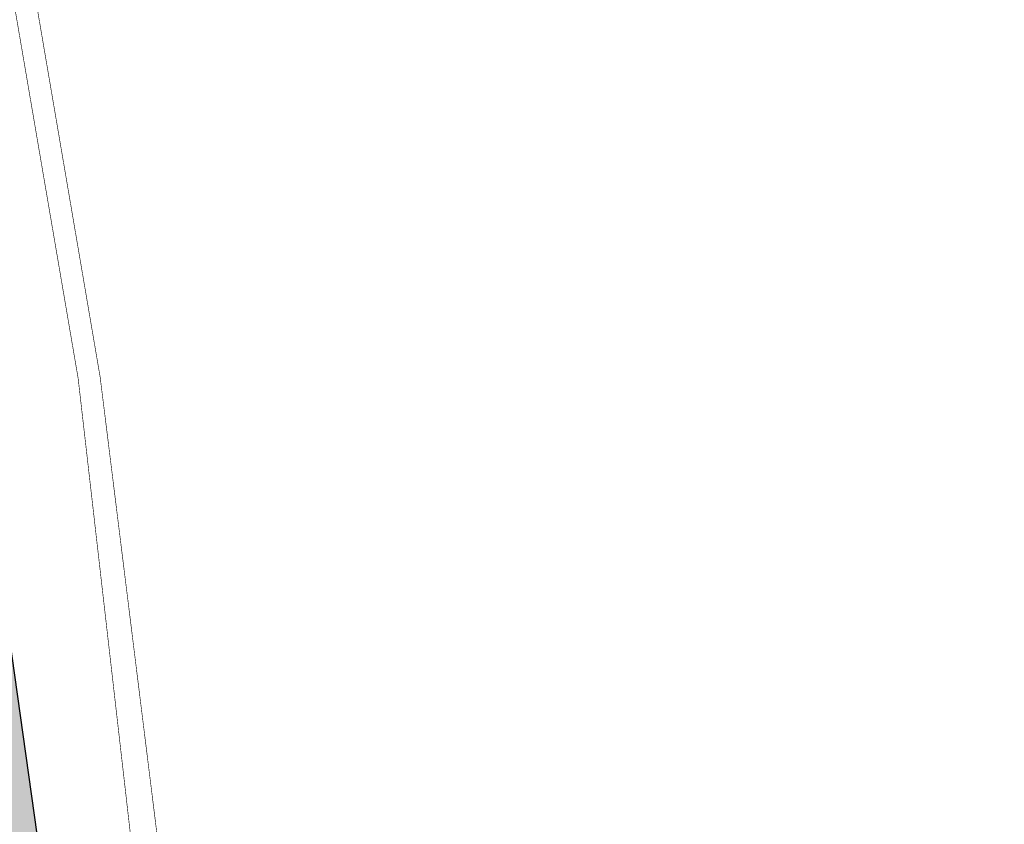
# Model space of a CAD drawing. Extents: x 98477 to 100410, y 398052 to 398969.
# Tile 8 of 256: x 98589 to 98622, y 398093 to 398120. Entities that reach past the tile are written whole.
import ezdxf

# ---------------------------------------------------------------- set-up
doc = ezdxf.new("R2010")
doc.units = 0
for name, color, linetype, lineweight in [('B-bestaande watergang', 150, 'Continuous', 9), ('N-KO-kantverharding', 2, 'Continuous', 25), ("N-VH-arcering 'MAT' grijs 251", 251, 'Continuous', 18)]:
    doc.layers.add(name, color=color, linetype=linetype, lineweight=lineweight)
doc.layers.add('X-AL-contourlijnen', color=30, linetype='Continuous', plot=False)

msp = doc.modelspace()

# ---------------------------------------------------------------- hatches: boundary and pattern name
at = {"layer": "N-VH-arcering 'MAT' grijs 251"}
h = msp.add_hatch(color=256, dxfattribs=at)
h.dxf.hatch_style = 1
edge = h.paths.add_edge_path()
edge.add_line((98801.70985258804, 398275.5025756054), (98759.07881222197, 398269.5111736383))
edge.add_arc((98758.55691309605, 398273.2246788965), 3.749999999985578, 188.0000000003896, 277.9999999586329, ccw=False)
edge.add_line((98754.84340783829, 398272.7027797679), (98754.7320693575, 398273.4949942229))
edge.add_arc((98759.43584268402, 398274.1560664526), 4.75000000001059, 98.00000000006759, 188.0000000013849, ccw=False)
edge.add_line((98758.77477045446, 398278.859839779), (98802.64364589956, 398285.0252081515))
edge.add_arc((98800.79960231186, 398298.1462600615), 13.24999999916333, 278.0000000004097, 315.3695932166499)
edge.add_arc((98814.32101528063, 398284.7981743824), 5.750000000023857, 97.99999999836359, 135.3695932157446, ccw=False)
edge.add_line((98813.52076995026, 398290.4922157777), (98817.94515990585, 398291.114023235))
edge.add_arc((98818.74540523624, 398285.4199818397), 5.750000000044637, 8.00000000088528, 97.99999999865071, ccw=False)
edge.add_line((98824.43944663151, 398286.2202271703), (98832.12180180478, 398231.5574297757))
edge.add_arc((98824.4472242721, 398230.4788382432), 7.74999999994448, -36.90337989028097, 8.000000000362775, ccw=False)
edge.add_line((98830.64450586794, 398225.8252159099), (98822.02531955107, 398214.3469478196))
edge.add_arc((98828.62242576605, 398209.3930917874), 8.249999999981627, 143.0966201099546, 188.000000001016)
edge.add_line((98820.45271419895, 398208.2449137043), (98820.95212056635, 398204.6914527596))
edge.add_line((98820.95212056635, 398204.6914527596), (98824.98814049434, 398175.9736787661))
edge.add_line((98824.98814049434, 398175.9736787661), (98826.34507822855, 398166.3185650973))
edge.add_arc((98829.56344945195, 398166.7708776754), 3.249999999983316, 187.9999999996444, 277.9999999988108)
edge.add_line((98830.01576203, 398163.552506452), (98845.49611657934, 398165.7281284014))
edge.add_line((98845.49611657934, 398165.7281284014), (98850.05134969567, 398166.3683246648))
edge.add_line((98850.05134969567, 398166.3683246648), (98871.26042709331, 398169.349066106))
edge.add_line((98871.26042709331, 398169.349066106), (98879.77673248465, 398170.5459547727))
edge.add_line((98879.77673248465, 398170.5459547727), (98895.91810200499, 398172.8144763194))
edge.add_line((98895.91810200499, 398172.8144763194), (98895.01347684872, 398179.2512187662))
edge.add_line((98895.01347684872, 398179.2512187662), (98835.84495974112, 398170.9356259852))
edge.add_arc((98835.18388751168, 398175.6393993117), 4.749999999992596, 188.0000000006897, 277.9999999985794, ccw=False)
edge.add_line((98830.48011418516, 398174.9783270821), (98825.97718274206, 398207.0183491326))
edge.add_arc((98833.65176027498, 398208.096940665), 7.750000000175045, 143.0966201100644, 188.0000000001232, ccw=False)
edge.add_line((98827.4544786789, 398212.7505629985), (98836.07366499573, 398224.2288310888))
edge.add_arc((98829.47655878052, 398229.1826871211), 8.250000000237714, 323.096620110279, 367.9999999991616)
edge.add_line((98837.64627034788, 398230.3308652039), (98837.34238794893, 398232.4931008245))
edge.add_line((98837.34238794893, 398232.4931008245), (98837.34238780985, 398232.493100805))
edge.add_line((98837.34238780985, 398232.493100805), (98829.68786739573, 398286.9578446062))
edge.add_arc((98835.38190879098, 398287.7580899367), 5.749999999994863, 97.99999999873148, 188.0000000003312, ccw=False)
edge.add_line((98834.58166346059, 398293.452131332), (98882.50500414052, 398300.1873176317))
edge.add_arc((98883.61838894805, 398292.2651730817), 8.000000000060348, 11.632034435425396, 97.9999999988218, ccw=False)
edge.add_line((98891.45409032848, 398293.8781776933), (98890.9995, 398296.0865))
edge.add_line((98890.9995, 398296.0865), (98889.023, 398305.688))
edge.add_line((98889.023, 398305.688), (98888.557, 398307.974))
edge.add_line((98888.557, 398307.974), (98887.38477368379, 398314.7597044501))
edge.add_arc((98879.50153614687, 398313.3978799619), 8.00000000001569, -82.00000000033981, 9.801079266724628, ccw=False)
edge.add_line((98880.6149209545, 398305.475735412), (98872.94460748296, 398304.3977431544))
edge.add_arc((98872.42270835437, 398308.1112484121), 3.749999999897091, 189.4265010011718, 278.00000000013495, ccw=False)
edge.add_arc((92946.7354543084, 397324.3039467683), 6003.049999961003, 9.42650100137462, 10.61166010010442)
edge.add_line((98847.1206531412, 398429.7738954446), (98842.31285519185, 398429.0982035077))
edge.add_arc((92946.7354539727, 397324.3039467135), 5998.200000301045, 9.428546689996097, 10.613773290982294, ccw=False)
edge.add_arc((98860.08948650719, 398306.4687901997), 3.840166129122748, -81.43407539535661, 6.657381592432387, ccw=False)
edge.add_line((98860.66146879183, 398302.6714605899), (98847.18483033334, 398300.7774425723))
edge.add_line((98847.18483033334, 398300.7774425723), (98842.62959721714, 398300.1372463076))
edge.add_line((98842.62959721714, 398300.1372463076), (98820.15051205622, 398296.9780169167))
edge.add_arc((98819.35026672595, 398302.672058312), 5.749999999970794, 187.9999999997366, 277.99999999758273, ccw=False)
edge.add_line((98813.65622533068, 398301.8718129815), (98812.30624625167, 398311.4774132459))
edge.add_line((98812.30624625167, 398311.4774132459), (98811.1093575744, 398319.9937186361))
edge.add_line((98811.1093575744, 398319.9937186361), (98809.24443803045, 398333.2633107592))
edge.add_line((98809.24443803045, 398333.2633107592), (98808.67382831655, 398337.3234098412))
edge.add_line((98808.67382831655, 398337.3234098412), (98807.71353391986, 398344.1562595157))
edge.add_line((98807.71353391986, 398344.1562595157), (98807.70657526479, 398344.2057729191))
edge.add_line((98807.70657526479, 398344.2057729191), (98811.66764753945, 398344.7624653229))
edge.add_line((98811.66764753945, 398344.7624653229), (98829.49247277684, 398347.2675811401))
edge.add_line((98829.49247277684, 398347.2675811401), (98831.96814294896, 398347.6155138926))
edge.add_line((98831.96814294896, 398347.6155138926), (98831.06351779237, 398354.0522563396))
edge.add_line((98831.06351779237, 398354.0522563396), (98828.58784762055, 398353.704323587))
edge.add_line((98828.58784762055, 398353.704323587), (98810.76302238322, 398351.1992077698))
edge.add_line((98810.76302238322, 398351.1992077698), (98806.80195010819, 398350.6425153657))
edge.add_line((98806.80195010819, 398350.6425153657), (98806.79499145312, 398350.6920287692))
edge.add_line((98806.79499145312, 398350.6920287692), (98805.14616655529, 398362.4240275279))
edge.add_line((98805.14616655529, 398362.4240275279), (98805.04836903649, 398363.119893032))
edge.add_line((98805.04836903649, 398363.119893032), (98803.99065346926, 398370.6459303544))
edge.add_line((98803.99065346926, 398370.6459303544), (98802.48758397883, 398381.3408254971))
edge.add_line((98802.48758397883, 398381.3408254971), (98801.4298684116, 398388.8668628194))
edge.add_line((98801.4298684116, 398388.8668628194), (98799.92679892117, 398399.561757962))
edge.add_line((98799.92679892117, 398399.561757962), (98798.86908335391, 398407.0877952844))
edge.add_line((98798.86908335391, 398407.0877952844), (98797.36601386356, 398417.7826904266))
edge.add_line((98797.36601386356, 398417.7826904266), (98796.79540414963, 398421.8427895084))
edge.add_line((98796.79540414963, 398421.8427895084), (98795.88382033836, 398428.3290453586))
edge.add_line((98795.88382033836, 398428.3290453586), (98795.87686168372, 398428.3785587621))
edge.add_line((98795.87686168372, 398428.3785587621), (98799.83793395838, 398428.9352511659))
edge.add_line((98799.83793395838, 398428.9352511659), (98817.66275919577, 398431.4403669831))
edge.add_line((98817.66275919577, 398431.4403669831), (98820.13842936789, 398431.7882997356))
edge.add_line((98820.13842936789, 398431.7882997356), (98819.2338042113, 398438.2250421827))
edge.add_line((98819.2338042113, 398438.2250421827), (98816.75813403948, 398437.87710943))
edge.add_line((98816.75813403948, 398437.87710943), (98798.93330880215, 398435.3719936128))
edge.add_line((98798.93330880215, 398435.3719936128), (98794.9722365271, 398434.8153012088))
edge.add_line((98794.9722365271, 398434.8153012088), (98794.96527787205, 398434.8648146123))
edge.add_line((98794.96527787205, 398434.8648146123), (98793.37870452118, 398446.1538705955))
edge.add_line((98793.37870452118, 398446.1538705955), (98792.73850825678, 398450.7091037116))
edge.add_line((98792.73850825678, 398450.7091037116), (98789.33816684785, 398474.9037900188))
edge.add_line((98789.33816684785, 398474.9037900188), (98783.89169246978, 398474.1383379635))
edge.add_line((98783.89169246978, 398474.1383379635), (98786.76317609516, 398453.7066703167))
edge.add_arc((98782.05940276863, 398453.0455980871), 4.750000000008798, -82.0000000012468, 7.999999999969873, ccw=False)
edge.add_line((98782.72047499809, 398448.3418247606), (98773.11487473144, 398446.9918456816))
edge.add_line((98773.11487473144, 398446.9918456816), (98764.5985693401, 398445.7949570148))
edge.add_line((98764.5985693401, 398445.7949570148), (98743.40683266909, 398442.8166526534))
edge.add_line((98743.40683266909, 398442.8166526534), (98734.89052727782, 398441.6197639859))
edge.add_line((98734.89052727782, 398441.6197639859), (98611.80020633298, 398424.3205475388))
edge.add_line((98611.80020633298, 398424.3205475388), (98607.65702311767, 398453.8008279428))
edge.add_arc((98611.6373665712, 398454.1216500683), 3.993251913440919, 101.39182936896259, 184.6081706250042, ccw=False)
edge.add_line((98610.84862924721, 398458.0362323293), (98611.83889731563, 398458.1754054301))
edge.add_line((98611.83889731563, 398458.1754054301), (98639.5664032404, 398462.0722522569))
edge.add_line((98639.5664032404, 398462.0722522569), (98641.54693937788, 398462.3505984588))
edge.add_line((98641.54693937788, 398462.3505984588), (98659.37176461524, 398464.8557142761))
edge.add_line((98659.37176461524, 398464.8557142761), (98661.84743478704, 398465.2036470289))
edge.add_line((98661.84743478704, 398465.2036470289), (98660.94280963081, 398471.6403894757))
edge.add_line((98660.94280963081, 398471.6403894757), (98649.90132066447, 398470.0886093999))
edge.add_line((98649.90132066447, 398470.0886093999), (98624.64948491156, 398466.5396953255))
edge.add_line((98624.64948491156, 398466.5396953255), (98622.66894877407, 398466.2613491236))
edge.add_line((98622.66894877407, 398466.2613491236), (98604.84412353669, 398463.7562333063))
edge.add_line((98604.84412353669, 398463.7562333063), (98602.86358739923, 398463.4778871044))
edge.add_line((98602.86358739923, 398463.4778871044), (98594.9414428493, 398462.3645022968))
edge.add_line((98594.9414428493, 398462.3645022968), (98576.27488975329, 398459.7410893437))
edge.add_line((98576.27488975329, 398459.7410893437), (98577.17951490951, 398453.3043468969))
edge.add_line((98577.17951490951, 398453.3043468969), (98578.1697829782, 398453.4435199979))
edge.add_line((98578.1697829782, 398453.4435199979), (98598.47059208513, 398456.2943364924))
edge.add_arc((98598.79151287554, 398452.3139562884), 3.993296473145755, 11.424909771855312, 94.60953932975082, ccw=False)
edge.add_line((98602.70568277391, 398453.1049624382), (98606.84886598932, 398423.6246820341))
edge.add_line((98606.84886598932, 398423.6246820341), (98548.81915716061, 398415.4691383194))
edge.add_arc((98548.15808493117, 398420.172911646), 4.750000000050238, 188.0000000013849, 277.99999999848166, ccw=False)
edge.add_line((98543.45431160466, 398419.5118394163), (98539.76818545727, 398445.7399897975))
edge.add_line((98539.76818545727, 398445.7399897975), (98538.97597100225, 398445.6286513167))
edge.add_line((98538.97597100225, 398445.6286513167), (98538.73241807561, 398447.361620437))
edge.add_line((98538.73241807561, 398447.361620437), (98534.77134580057, 398446.8049280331))
edge.add_line((98534.77134580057, 398446.8049280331), (98536.52992450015, 398434.2919904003))
edge.add_line((98536.52992450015, 398434.2919904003), (98537.17012076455, 398429.7367572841))
edge.add_line((98537.17012076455, 398429.7367572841), (98538.39484405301, 398421.0223982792))
edge.add_line((98538.39484405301, 398421.0223982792), (98539.03504031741, 398416.467165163))
edge.add_line((98539.03504031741, 398416.467165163), (98541.02521566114, 398402.30633178))
edge.add_line((98541.02521566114, 398402.30633178), (98541.66541192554, 398397.7510986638))
edge.add_line((98541.66541192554, 398397.7510986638), (98543.65558726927, 398383.5902652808))
edge.add_line((98543.65558726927, 398383.5902652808), (98544.29578353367, 398379.0350321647))
edge.add_line((98544.29578353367, 398379.0350321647), (98545.60401068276, 398369.7265123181))
edge.add_arc((98543.87104156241, 398369.4829593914), 1.750000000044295, -82.00000000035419, 7.99999999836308, ccw=False)
edge.add_line((98544.11459448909, 398367.7499902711), (98522.47723718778, 398364.7090580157))
edge.add_line((98522.47723718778, 398364.7090580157), (98523.21485462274, 398359.4606372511))
edge.add_line((98523.21485462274, 398359.4606372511), (98545.05026553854, 398362.5294041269))
edge.add_line((98545.05026553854, 398362.5294041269), (98549.60549865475, 398363.1696003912))
edge.add_line((98549.60549865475, 398363.1696003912), (98564.16243926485, 398365.2154449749))
edge.add_arc((98564.82351149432, 398360.5116716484), 4.749999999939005, 8.000000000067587, 97.99999999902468, ccw=False)
edge.add_line((98569.5272848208, 398361.172743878), (98576.49985717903, 398311.5603136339))
edge.add_arc((98571.7960838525, 398310.8992414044), 4.749999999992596, -82.0000000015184, 7.999999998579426, ccw=False)
edge.add_line((98572.45715608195, 398306.1954680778), (98563.84182388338, 398304.9846620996))
edge.add_line((98563.84182388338, 398304.9846620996), (98559.28659076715, 398304.3444658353))
edge.add_line((98559.28659076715, 398304.3444658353), (98541.0161448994, 398301.7767221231))
edge.add_line((98541.0161448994, 398301.7767221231), (98541.7537623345, 398296.5283013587))
edge.add_line((98541.7537623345, 398296.5283013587), (98553.88454617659, 398298.2331718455))
edge.add_arc((98554.12809910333, 398296.5002027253), 1.749999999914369, 7.999999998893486, 98.0000000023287, ccw=False)
edge.add_line((98555.86106822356, 398296.7437556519), (98557.35022040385, 398286.1478873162))
edge.add_line((98557.35022040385, 398286.1478873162), (98557.99041666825, 398281.5926542))
edge.add_line((98557.99041666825, 398281.5926542), (98560.13368242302, 398266.3425259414))
edge.add_line((98560.13368242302, 398266.3425259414), (98560.77387868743, 398261.7872928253))
edge.add_line((98560.77387868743, 398261.7872928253), (98562.9171444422, 398246.5371645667))
edge.add_line((98562.9171444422, 398246.5371645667), (98563.5573407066, 398241.9819314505))
edge.add_line((98563.5573407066, 398241.9819314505), (98565.70060646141, 398226.7318031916))
edge.add_line((98565.70060646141, 398226.7318031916), (98566.34080272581, 398222.1765700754))
edge.add_line((98566.34080272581, 398222.1765700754), (98567.56552601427, 398213.4622110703))
edge.add_line((98567.56552601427, 398213.4622110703), (98568.20572227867, 398208.9069779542))
edge.add_line((98568.20572227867, 398208.9069779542), (98576.53105717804, 398149.6691420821))
edge.add_line((98576.53105717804, 398149.6691420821), (98576.55610833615, 398149.4908938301))
edge.add_line((98576.55610833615, 398149.4908938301), (98535.4599834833, 398143.7152101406))
edge.add_line((98535.4599834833, 398143.7152101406), (98536.3465161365, 398137.4072025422))
edge.add_line((98536.3465161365, 398137.4072025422), (98537.33678420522, 398137.5463756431))
edge.add_line((98537.33678420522, 398137.5463756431), (98577.44264098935, 398143.1828862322))
edge.add_line((98577.44264098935, 398143.1828862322), (98578.76478544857, 398133.7753395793))
edge.add_line((98578.76478544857, 398133.7753395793), (98538.65892866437, 398128.1388289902))
edge.add_line((98538.65892866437, 398128.1388289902), (98537.66866059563, 398127.9996558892))
edge.add_line((98537.66866059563, 398127.9996558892), (98538.57328575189, 398121.5629134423))
edge.add_line((98538.57328575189, 398121.5629134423), (98579.66941060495, 398127.3385971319))
edge.add_line((98579.66941060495, 398127.3385971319), (98579.67636925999, 398127.2890837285))
edge.add_line((98579.67636925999, 398127.2890837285), (98580.7660946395, 398119.5352847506))
edge.add_line((98580.7660946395, 398119.5352847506), (98582.57534495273, 398106.6617998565))
edge.add_line((98582.57534495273, 398106.6617998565), (98583.06245080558, 398103.1958616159))
edge.add_line((98583.06245080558, 398103.1958616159), (98584.87170111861, 398090.3223767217))
edge.add_line((98584.87170111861, 398090.3223767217), (98585.35880697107, 398086.8564384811))
edge.add_line((98585.35880697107, 398086.8564384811), (98587.16805728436, 398073.9829535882))
edge.add_line((98587.16805728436, 398073.9829535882), (98588.14928671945, 398067.0011433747))
edge.add_arc((98585.92118356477, 398066.6880038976), 2.249999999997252, -71.05267843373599, 7.999999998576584, ccw=False)
edge.add_line((98586.6517556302, 398064.5599145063), (98587.08769329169, 398064.7095716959))
edge.add_line((98587.08769329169, 398064.7095716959), (98595.76511800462, 398067.6885274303))
edge.add_line((98595.76511800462, 398067.6885274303), (98596.09256923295, 398067.8009412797))
edge.add_arc((98595.36199716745, 398069.9290306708), 2.249999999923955, 187.9999999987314, 288.947321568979, ccw=False)
edge.add_line((98593.13389401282, 398069.6158911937), (98582.46560133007, 398145.5247379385))
edge.add_arc((98587.16937465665, 398146.1858101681), 4.750000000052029, 98.00000000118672, 187.9999999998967, ccw=False)
edge.add_line((98586.50830242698, 398150.8895834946), (98609.06670264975, 398154.0599598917))
edge.add_line((98609.06670264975, 398154.0599598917), (98621.30783352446, 398156.2004915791))
edge.add_line((98621.30783352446, 398156.2004915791), (98618.71337939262, 398174.6609919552))
edge.add_line((98618.71337939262, 398174.6609919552), (98600.88855415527, 398172.155876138))
edge.add_line((98600.88855415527, 398172.155876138), (98602.70587460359, 398159.2249692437))
edge.add_line((98602.70587460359, 398159.2249692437), (98585.67326382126, 398156.8311919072))
edge.add_arc((98585.08617653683, 398161.633146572), 4.837710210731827, 189.0296070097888, 276.97039299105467, ccw=False)
edge.add_line((98580.30841826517, 398160.8738930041), (98573.6350680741, 398208.3572469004))
edge.add_line((98573.6350680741, 398208.3572469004), (98572.71652560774, 398214.8930161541))
edge.add_line((98572.71652560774, 398214.8930161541), (98570.01656744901, 398234.1042166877))
edge.add_line((98570.01656744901, 398234.1042166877), (98569.09802498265, 398240.6399859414))
edge.add_line((98569.09802498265, 398240.6399859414), (98568.63179509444, 398243.9573839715))
edge.add_line((98568.63179509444, 398243.9573839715), (98568.16556520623, 398247.2747820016))
edge.add_arc((98572.86933853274, 398247.9358542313), 4.74999999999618, 98.00000000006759, 188.0000000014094, ccw=False)
edge.add_line((98572.20826630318, 398252.6396275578), (98597.85620928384, 398256.2442108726))
edge.add_line((98597.85620928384, 398256.2442108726), (98604.39197853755, 398257.1627533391))
edge.add_line((98604.39197853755, 398257.1627533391), (98619.64210679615, 398259.3060190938))
edge.add_line((98619.64210679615, 398259.3060190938), (98626.17787604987, 398260.2245615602))
edge.add_line((98626.17787604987, 398260.2245615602), (98639.44746817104, 398262.089481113))
edge.add_line((98639.44746817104, 398262.089481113), (98639.4969815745, 398262.096439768))
edge.add_line((98639.4969815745, 398262.096439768), (98640.05367397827, 398258.1353674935))
edge.add_line((98640.05367397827, 398258.1353674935), (98641.8629242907, 398245.2618825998))
edge.add_line((98641.8629242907, 398245.2618825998), (98642.14127049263, 398243.2813464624))
edge.add_line((98642.14127049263, 398243.2813464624), (98643.25465530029, 398235.3592019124))
edge.add_line((98643.25465530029, 398235.3592019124), (98644.5767997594, 398225.9516552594))
edge.add_line((98644.5767997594, 398225.9516552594), (98646.03811731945, 398215.5538405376))
edge.add_line((98646.03811731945, 398215.5538405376), (98646.38605007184, 398213.0781703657))
edge.add_line((98646.38605007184, 398213.0781703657), (98652.82279251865, 398213.9827955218))
edge.add_line((98652.82279251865, 398213.9827955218), (98652.47485976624, 398216.4584656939))
edge.add_line((98652.47485976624, 398216.4584656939), (98651.70940771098, 398221.904940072))
edge.add_line((98651.70940771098, 398221.904940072), (98651.43106150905, 398223.8854762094))
edge.add_line((98651.43106150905, 398223.8854762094), (98649.62181119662, 398236.758961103))
edge.add_line((98649.62181119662, 398236.758961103), (98649.34346499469, 398238.7394972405))
edge.add_line((98649.34346499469, 398238.7394972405), (98646.49041642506, 398259.0399926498))
edge.add_line((98646.49041642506, 398259.0399926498), (98645.93372402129, 398263.0010649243))
edge.add_line((98645.93372402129, 398263.0010649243), (98645.98323742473, 398263.0080235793))
edge.add_line((98645.98323742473, 398263.0080235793), (98654.39783815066, 398264.1906185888))
edge.add_line((98654.39783815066, 398264.1906185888), (98722.62535253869, 398273.7793704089))
edge.add_line((98722.62535253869, 398273.7793704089), (98731.14165792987, 398274.9762590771))
edge.add_line((98731.14165792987, 398274.9762590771), (98743.97026282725, 398276.7792019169))
edge.add_arc((98744.55735011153, 398271.9772472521), 4.837710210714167, 9.02960700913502, 96.9703929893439, ccw=False)
edge.add_line((98749.33510838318, 398272.73650082), (98750.7268393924, 398262.8338201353))
edge.add_line((98750.7268393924, 398262.8338201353), (98752.41029510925, 398263.0704144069))
edge.add_line((98752.41029510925, 398263.0704144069), (98756.96552822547, 398263.7106106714))
edge.add_line((98756.96552822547, 398263.7106106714), (98772.21565648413, 398265.8538764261))
edge.add_line((98772.21565648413, 398265.8538764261), (98776.77088960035, 398266.4940726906))
edge.add_line((98776.77088960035, 398266.4940726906), (98795.98209013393, 398269.1940308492))
edge.add_line((98795.98209013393, 398269.1940308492), (98800.53732325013, 398269.8342271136))
edge.add_line((98800.53732325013, 398269.8342271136), (98802.46834598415, 398270.1056146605))
edge.add_line((98802.46834598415, 398270.1056146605), (98801.70985258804, 398275.5025756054))
edge = h.paths.add_edge_path(flags=16)
edge.add_line((98744.0622075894, 398333.4636472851), (98751.98435213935, 398334.5770320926))
edge.add_line((98751.98435213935, 398334.5770320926), (98753.96600319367, 398334.8555349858))
edge.add_line((98753.96600319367, 398334.8555349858), (98764.36270300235, 398336.316695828))
edge.add_line((98764.36270300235, 398336.316695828), (98764.36270299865, 398336.3166958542))
edge.add_line((98764.36270299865, 398336.3166958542), (98766.34323913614, 398336.5950420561))
edge.add_line((98766.34323913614, 398336.5950420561), (98774.26538368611, 398337.7084268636))
edge.add_line((98774.26538368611, 398337.7084268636), (98774.24729118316, 398337.8371617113))
edge.add_line((98774.24729118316, 398337.8371617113), (98802.48973650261, 398341.8063785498))
edge.add_line((98802.48973650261, 398341.8063785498), (98803.0185942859, 398338.0433598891))
edge.add_line((98803.0185942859, 398338.0433598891), (98808.47417984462, 398299.2248515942))
edge.add_arc((98800.79960231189, 398298.1462600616), 7.750000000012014, -82.00000000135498, 8.000000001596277, ccw=False)
edge.add_line((98801.87819384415, 398290.4716825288), (98771.96746476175, 398286.2680036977))
edge.add_line((98771.96746476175, 398286.2680036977), (98767.41223164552, 398285.6278074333))
edge.add_line((98767.41223164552, 398285.6278074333), (98755.13290759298, 398283.9020609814))
edge.add_line((98755.13290759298, 398283.9020609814), (98746.61660220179, 398282.7051723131))
edge.add_line((98746.61660220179, 398282.7051723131), (98730.37620587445, 398280.4227334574))
edge.add_line((98730.37620587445, 398280.4227334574), (98721.85990048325, 398279.2258447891))
edge.add_line((98721.85990048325, 398279.2258447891), (98654.3282516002, 398269.7348904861))
edge.add_arc((98653.66717937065, 398274.4386638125), 4.749999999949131, 187.9999999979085, 277.9999999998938, ccw=False)
edge.add_line((98648.96340604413, 398273.7775915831), (98644.1340994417, 398308.1398935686))
edge.add_line((98644.1340994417, 398308.1398935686), (98642.93721077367, 398316.6561989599))
edge.add_line((98642.93721077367, 398316.6561989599), (98640.29988051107, 398335.4217788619))
edge.add_line((98640.29988051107, 398335.4217788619), (98638.12129075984, 398335.1155980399))
edge.add_line((98638.12129075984, 398335.1155980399), (98637.23004949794, 398334.990342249))
edge.add_line((98637.23004949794, 398334.990342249), (98635.05145974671, 398334.6841614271))
edge.add_line((98635.05145974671, 398334.6841614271), (98635.74036659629, 398329.7823344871))
edge.add_line((98635.74036659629, 398329.7823344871), (98636.93725526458, 398321.266029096))
edge.add_line((98636.93725526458, 398321.266029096), (98638.384655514, 398310.967241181))
edge.add_line((98638.384655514, 398310.967241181), (98639.02485177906, 398306.4120080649))
edge.add_line((98639.02485177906, 398306.4120080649), (98641.16811753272, 398291.1618798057))
edge.add_line((98641.16811753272, 398291.1618798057), (98642.36500620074, 398282.6455744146))
edge.add_line((98642.36500620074, 398282.6455744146), (98643.71498527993, 398273.0399741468))
edge.add_arc((98639.01121195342, 398272.3789019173), 4.749999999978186, -82.00000000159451, 7.999999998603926, ccw=False)
edge.add_line((98639.67228418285, 398267.6751285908), (98619.32227537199, 398264.8151213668))
edge.add_line((98619.32227537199, 398264.8151213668), (98614.27190822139, 398264.1053385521))
edge.add_line((98614.27190822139, 398264.1053385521), (98593.92189940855, 398261.2453313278))
edge.add_arc((98593.26082717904, 398265.9491046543), 4.750000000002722, 188.0000000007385, 277.9999999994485, ccw=False)
edge.add_line((98588.55705385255, 398265.2880324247), (98581.77932383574, 398313.5140873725))
edge.add_line((98581.77932383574, 398313.5140873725), (98580.58243516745, 398322.0303927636))
edge.add_line((98580.58243516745, 398322.0303927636), (98575.23122943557, 398360.1062000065))
edge.add_line((98575.23122943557, 398360.1062000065), (98574.59103317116, 398364.6614331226))
edge.add_line((98574.59103317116, 398364.6614331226), (98572.66348572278, 398378.3766458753))
edge.add_line((98572.66348572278, 398378.3766458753), (98571.18825085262, 398388.8734874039))
edge.add_line((98571.18825085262, 398388.8734874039), (98568.51612731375, 398407.8866343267))
edge.add_arc((98573.21990064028, 398408.5477065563), 4.750000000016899, 97.9999999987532, 188.0000000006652, ccw=False)
edge.add_line((98572.55882841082, 398413.2514798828), (98607.11918401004, 398418.1086211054))
edge.add_line((98607.11918401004, 398418.1086211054), (98607.61431804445, 398418.1782076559))
edge.add_line((98607.61431804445, 398418.1782076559), (98611.58353488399, 398389.9357623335))
edge.add_line((98611.58353488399, 398389.9357623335), (98611.454800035, 398389.9176698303))
edge.add_line((98611.454800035, 398389.9176698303), (98613.2640503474, 398377.0441849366))
edge.add_line((98613.2640503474, 398377.0441849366), (98613.33363689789, 398376.5490509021))
edge.add_line((98613.33363689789, 398376.5490509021), (98626.20712179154, 398378.3583012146))
edge.add_line((98626.20712179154, 398378.3583012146), (98628.18765792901, 398378.6366474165))
edge.add_line((98628.18765792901, 398378.6366474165), (98636.10980247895, 398379.7500322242))
edge.add_line((98636.10980247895, 398379.7500322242), (98648.36932117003, 398381.4729952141))
edge.add_line((98648.36932117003, 398381.4729952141), (98647.4646960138, 398387.9097376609))
edge.add_line((98647.4646960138, 398387.9097376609), (98634.59121112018, 398386.1004873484))
edge.add_line((98634.59121112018, 398386.1004873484), (98632.49184281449, 398385.8054403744))
edge.add_line((98632.49184281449, 398385.8054403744), (98619.73719008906, 398384.0128908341))
edge.add_line((98619.73719008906, 398384.0128908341), (98617.50908693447, 398383.6997513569))
edge.add_line((98617.50908693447, 398383.6997513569), (98612.56565838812, 398418.8740731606))
edge.add_line((98612.56565838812, 398418.8740731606), (98613.06079242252, 398418.943659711))
edge.add_line((98613.06079242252, 398418.943659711), (98667.57504960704, 398426.6051389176))
edge.add_line((98667.57504960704, 398426.6051389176), (98722.08930679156, 398434.2666181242))
edge.add_line((98722.08930679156, 398434.2666181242), (98726.14940587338, 398434.8372278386))
edge.add_line((98726.14940587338, 398434.8372278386), (98759.42241298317, 398439.51344403))
edge.add_line((98759.42241298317, 398439.51344403), (98763.48251206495, 398440.084053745))
edge.add_line((98763.48251206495, 398440.084053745), (98783.48592705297, 398442.8953503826))
edge.add_arc((98784.14699928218, 398438.191577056), 4.750000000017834, 8.000000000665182, 97.99999999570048, ccw=False)
edge.add_line((98788.85077260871, 398438.8526492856), (98795.6145853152, 398390.7256211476))
edge.add_arc((98790.91081198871, 398390.064548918), 4.749999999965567, -82.00000000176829, 8.000000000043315, ccw=False)
edge.add_line((98791.57188421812, 398385.3607755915), (98787.36324492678, 398384.7692899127))
edge.add_line((98787.36324492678, 398384.7692899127), (98774.48976003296, 398382.9600396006))
edge.add_line((98774.48976003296, 398382.9600396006), (98766.12199485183, 398381.7840268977))
edge.add_line((98766.12199485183, 398381.7840268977), (98766.07248144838, 398381.7770682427))
edge.add_line((98766.07248144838, 398381.7770682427), (98764.94517930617, 398389.7982395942))
edge.add_line((98764.94517930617, 398389.7982395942), (98762.09213076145, 398410.0987350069))
edge.add_line((98762.09213076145, 398410.0987350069), (98761.95295766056, 398411.0890030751))
edge.add_line((98761.95295766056, 398411.0890030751), (98755.5162152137, 398410.1843779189))
edge.add_line((98755.5162152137, 398410.1843779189), (98755.65538831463, 398409.1941098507))
edge.add_line((98755.65538831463, 398409.1941098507), (98758.50843688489, 398388.893614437))
edge.add_line((98758.50843688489, 398388.893614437), (98759.63573900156, 398380.8724430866))
edge.add_line((98759.63573900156, 398380.8724430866), (98759.5862255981, 398380.8654844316))
edge.add_line((98759.5862255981, 398380.8654844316), (98748.79230364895, 398379.3484976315))
edge.add_line((98748.79230364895, 398379.3484976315), (98744.23707053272, 398378.7083013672))
edge.add_line((98744.23707053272, 398378.7083013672), (98741.31577972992, 398378.2977407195))
edge.add_line((98741.31577972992, 398378.2977407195), (98735.86930535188, 398377.532288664))
edge.add_line((98735.86930535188, 398377.532288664), (98732.94801454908, 398377.1217280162))
edge.add_line((98732.94801454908, 398377.1217280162), (98728.39278143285, 398376.4815317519))
edge.add_line((98728.39278143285, 398376.4815317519), (98718.31915239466, 398375.0657755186))
edge.add_arc((98720.44154218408, 398359.9641874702), 15.25000000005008, 97.9999999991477, 128.0000000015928)
edge.add_line((98711.052704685, 398371.9813514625), (98707.24934533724, 398369.0098414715))
edge.add_line((98707.24934533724, 398369.0098414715), (98710.51235115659, 398364.8333844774))
edge.add_line((98710.51235115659, 398364.8333844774), (98713.62044188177, 398367.261691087))
edge.add_arc((98721.25410813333, 398357.3241039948), 12.53110121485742, 99.37790491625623, 127.53006232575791, ccw=False)
edge.add_line((98719.21222162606, 398369.6877279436), (98728.55711414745, 398371.001066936))
edge.add_line((98728.55711414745, 398371.001066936), (98733.11234726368, 398371.6412632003))
edge.add_line((98733.11234726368, 398371.6412632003), (98743.90626921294, 398373.1582500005))
edge.add_line((98743.90626921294, 398373.1582500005), (98752.42257460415, 398374.3551386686))
edge.add_line((98752.42257460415, 398374.3551386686), (98763.21649655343, 398375.8721254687))
edge.add_line((98763.21649655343, 398375.8721254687), (98767.77172966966, 398376.512321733))
edge.add_line((98767.77172966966, 398376.512321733), (98793.32064568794, 398380.102987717))
edge.add_arc((98793.7681908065, 398376.2908113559), 3.838357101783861, 9.304190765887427, 96.69580920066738, ccw=False)
edge.add_line((98797.55605007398, 398376.9113815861), (98799.60189465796, 398362.3544409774))
edge.add_line((98799.60189465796, 398362.3544409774), (98801.64078058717, 398347.8470137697))
edge.add_line((98801.64078058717, 398347.8470137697), (98801.71036713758, 398347.3518797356))
edge.add_line((98801.71036713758, 398347.3518797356), (98773.46792181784, 398343.3826628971))
edge.add_line((98773.46792181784, 398343.3826628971), (98773.36075853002, 398344.1451693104))
edge.add_line((98773.36075853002, 398344.1451693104), (98770.8850883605, 398343.7972365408))
edge.add_line((98770.8850883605, 398343.7972365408), (98758.01160346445, 398341.9879862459))
edge.add_line((98758.01160346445, 398341.9879862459), (98756.03106732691, 398341.7096400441))
edge.add_line((98756.03106732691, 398341.7096400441), (98743.15758242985, 398339.900389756))
edge.add_line((98743.15758242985, 398339.900389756), (98743.15758243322, 398339.9003897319))
edge.add_line((98743.15758243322, 398339.9003897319), (98742.16731436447, 398339.761216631))
edge.add_line((98742.16731436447, 398339.761216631), (98743.07193952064, 398333.3244741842))
edge.add_line((98743.07193952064, 398333.3244741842), (98744.0622075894, 398333.4636472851))
edge = h.paths.add_edge_path(flags=16)
edge.add_line((98545.99047331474, 398402.9031704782), (98545.73996173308, 398404.6856530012))
edge.add_arc((98550.44373505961, 398405.3467252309), 4.750000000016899, 98.00000000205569, 188.0000000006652, ccw=False)
edge.add_line((98549.78266282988, 398410.0504985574), (98557.70480737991, 398411.1638833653))
edge.add_arc((98558.36587960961, 398406.4601100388), 4.750000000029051, 8.000000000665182, 98.00000000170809, ccw=False)
edge.add_line((98563.06965293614, 398407.1211822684), (98563.35495779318, 398405.0911327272))
edge.add_line((98563.35495779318, 398405.0911327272), (98565.09462155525, 398392.7127818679))
edge.add_line((98565.09462155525, 398392.7127818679), (98565.44255430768, 398390.237111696))
edge.add_line((98565.44255430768, 398390.237111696), (98567.18221806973, 398377.8587608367))
edge.add_line((98567.18221806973, 398377.8587608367), (98567.46752292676, 398375.8287112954))
edge.add_arc((98562.76374960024, 398375.1676390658), 4.749999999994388, -82.00000000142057, 7.9999999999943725, ccw=False)
edge.add_line((98563.42482182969, 398370.4638657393), (98555.50267727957, 398369.3504809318))
edge.add_arc((98554.84160505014, 398374.0542542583), 4.749999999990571, 187.9999999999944, 277.99999999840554, ccw=False)
edge.add_line((98550.13783172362, 398373.3931820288), (98549.88732014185, 398375.1756645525))
edge.add_line((98549.88732014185, 398375.1756645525), (98548.07806982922, 398388.0491494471))
edge.add_line((98548.07806982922, 398388.0491494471), (98547.79972362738, 398390.0296855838))
edge.add_line((98547.79972362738, 398390.0296855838), (98545.99047331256, 398402.9031704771))
edge = h.paths.add_edge_path(flags=16)
edge.add_line((98580.97427237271, 398279.7231952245), (98580.69592617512, 398281.7037313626))
edge.add_line((98580.69592617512, 398281.7037313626), (98579.23460861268, 398292.1015460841))
edge.add_line((98579.23460861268, 398292.1015460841), (98578.55961907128, 398296.9043462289))
edge.add_arc((98573.85584574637, 398296.2432739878), 4.750000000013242, 8.000000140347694, 98.00000000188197)
edge.add_line((98573.19477351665, 398300.9470473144), (98565.5697093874, 398299.8754144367))
edge.add_arc((98566.23078161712, 398295.1716411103), 4.749999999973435, 98.00000000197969, 186.1903587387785)
edge.add_line((98561.5084782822, 398294.6594387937), (98561.50613232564, 398294.659109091))
edge.add_line((98561.50613232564, 398294.659109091), (98563.66331539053, 398279.3099540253))
edge.add_line((98563.66331539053, 398279.3099540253), (98563.94166159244, 398277.329417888))
edge.add_line((98563.94166159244, 398277.329417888), (98566.09884465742, 398261.9802628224))
edge.add_line((98566.09884465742, 398261.9802628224), (98566.10119061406, 398261.980592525))
edge.add_arc((98570.78174201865, 398262.7898752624), 4.749999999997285, 189.8096412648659, 277.9999999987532)
edge.add_line((98571.4428142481, 398258.0861019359), (98579.06787837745, 398259.1577348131))
edge.add_arc((98578.406806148, 398263.8615081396), 4.749999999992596, 277.9999999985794, 367.9999999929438)
edge.add_line((98583.11057947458, 398264.5225803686), (98582.43558993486, 398269.325380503))
edge.add_line((98582.43558993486, 398269.325380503), (98580.97427237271, 398279.7231952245))
edge = h.paths.add_edge_path(flags=16)
edge.add_line((98615.08128089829, 398162.7819088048), (98614.48868373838, 398166.998456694))
edge.add_arc((98612.75571461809, 398166.7549037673), 1.749999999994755, 8.000000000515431, 98.00000000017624)
edge.add_line((98612.51216169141, 398168.4878728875), (98608.55108941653, 398167.9311804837))
edge.add_arc((98608.79464234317, 398166.1982113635), 1.749999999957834, 97.99999999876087, 188.000000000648)
edge.add_line((98607.06167322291, 398165.9546584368), (98607.65427038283, 398161.7381105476))
edge.add_arc((98609.38723950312, 398161.9816634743), 1.749999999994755, 188.0000000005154, 277.999999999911)
edge.add_line((98609.6307924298, 398160.248694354), (98613.59186470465, 398160.8053867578))
edge.add_arc((98613.348311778, 398162.5383558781), 1.749999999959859, 277.9999999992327, 368.0000000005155)

# ---------------------------------------------------------------- linework, layer by layer
at = {"layer": 'B-bestaande watergang', "const_width": 0.02, "flags": 128}
for points in [[(98597.59612671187, 398075.4613155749), (98596.67888822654, 398074.7213720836), (98596.38890826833, 398074.8183122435), (98594.311, 398089.516), (98591.978, 398108.283), (98589.732, 398121.448), (98589.819, 398122.297), (98590.435, 398122.576), (98600.067, 398124.621), (98618.143, 398128.526), (98640.041, 398133.169), (98642.024, 398133.723), (98642.6, 398134.013), (98642.848, 398134.774), (98642.753, 398138.402), (98641.685, 398148.271), (98637.862, 398174.75), (98635.90089038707, 398190.5849558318)], [(98598.224, 398074.683), (98597.091, 398073.769), (98596.613, 398073.689), (98595.67055898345, 398074.0040575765), (98593.376, 398089.595), (98591.237, 398108.248), (98588.971, 398121.505), (98588.937, 398122.774), (98590.349, 398123.509), (98599.973, 398125.758), (98617.979, 398129.214), (98640.027, 398133.957), (98641.655, 398134.037), (98642.139, 398134.415), (98642.2, 398135.422), (98641.944, 398138.518), (98641.076, 398148.468), (98637.177, 398174.818), (98635.13333560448, 398190.538615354)]]:
    msp.add_lwpolyline(points, dxfattribs=at)
at = {"layer": 'N-KO-kantverharding', "flags": 128}
msp.add_lwpolyline([(98597.054, 398068.131), (98596.09256923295, 398067.8009412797, -0.4713496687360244), (98593.13389401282, 398069.6158911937), (98582.46560133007, 398145.5247379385, -0.4142135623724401), (98586.50830242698, 398150.8895834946), (98609.06670264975, 398154.0599598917), (98621.30783352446, 398156.2004915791), (98618.71337939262, 398174.6609919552), (98600.88855415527, 398172.155876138), (98602.70587460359, 398159.2249692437), (98585.67326382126, 398156.8311919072, -0.4037257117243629), (98580.30841826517, 398160.8738930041), (98573.6350680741, 398208.3572469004)], format="xyb", dxfattribs=at)
at = {"layer": 'X-AL-contourlijnen', "flags": 128}
msp.add_lwpolyline([(98579.67636925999, 398127.2890837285), (98580.7660946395, 398119.5352847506), (98582.57534495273, 398106.6617998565), (98583.06245080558, 398103.1958616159), (98584.87170111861, 398090.3223767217), (98585.35880697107, 398086.8564384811), (98587.16805728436, 398073.9829535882), (98588.14928671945, 398067.0011433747, -0.3592961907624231), (98586.6517556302, 398064.5599145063), (98587.08769329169, 398064.7095716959), (98595.76511800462, 398067.6885274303), (98596.09256923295, 398067.8009412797, -0.4713496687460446), (98593.13389401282, 398069.6158911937), (98582.46560133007, 398145.5247379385, -0.4142135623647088)], format="xyb", dxfattribs=at)

doc.saveas('drawing.dxf')
